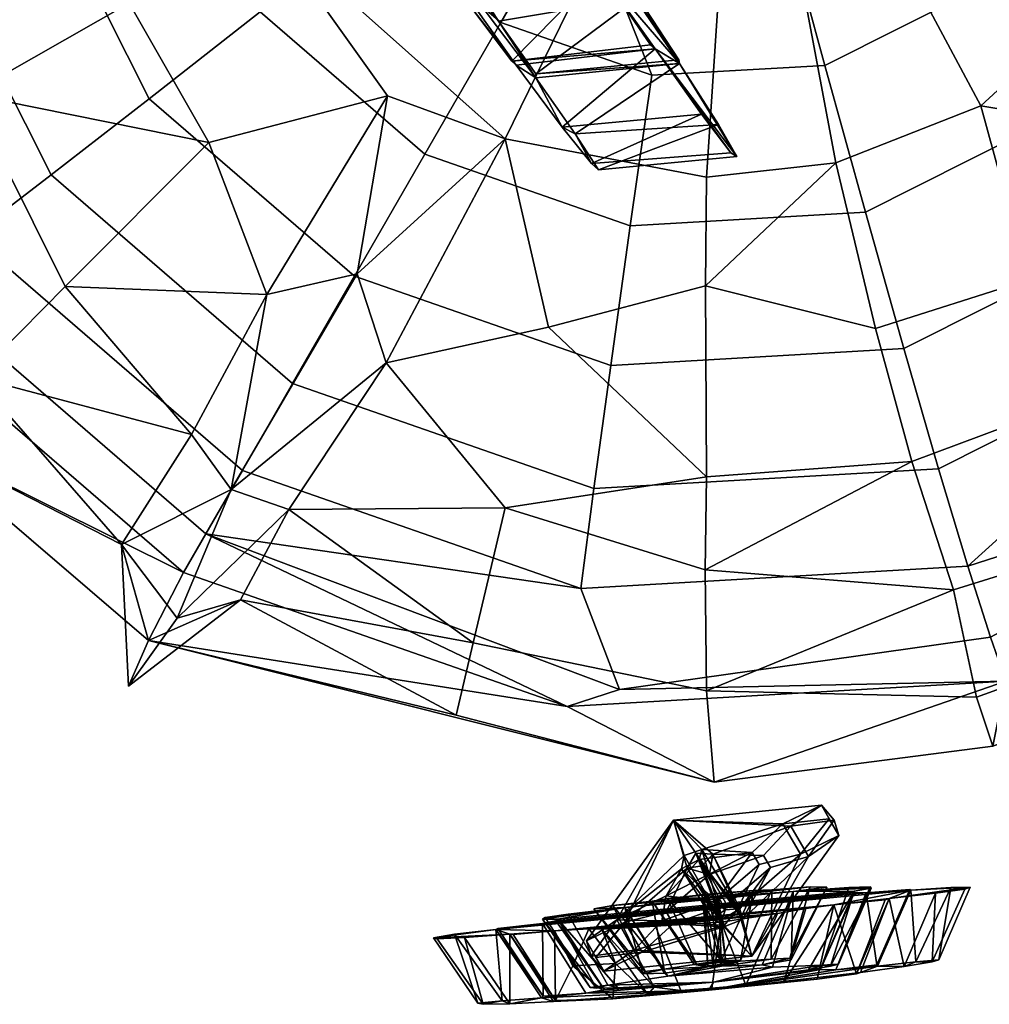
# Model space of a CAD drawing. Header units: millimetres. Extents: x -392 to 392, y -399 to 399.
# Tile 3 of 229: x -280 to -230, y -305 to -254. Entities that reach past the tile are written whole.
import ezdxf

# ---------------------------------------------------------------- set-up
doc = ezdxf.new("R2010")
doc.units = ezdxf.units.MM
doc.header["$MEASUREMENT"] = 0
doc.layers.add('Default', color=7, linetype='Continuous', true_color=0x000000)

msp = doc.modelspace()

# ---------------------------------------------------------------- meshes
at = {"layer": 'Default', "color": 9, "true_color": 0xbfbfbf}
mesh = msp.add_polyface(dxfattribs=at)
corners = [(-259.948, -248.878, -100.248), (-261.655, -246.339, -105.809), (-260.133, -248.697, -103.754), (-259.013, -250.26, -99.447), (-258.389, -251.203, -95.235), (-256.766, -253.614, -91.62), (-262.52, -245.203, -81.729), (-266.091, -239.862, -96.164), (-264.663, -241.938, -100.382), (-263.6, -243.498, -105.423), (-264.69, -241.902, -102.743), (-265.626, -240.499, -99.627), (-267.828, -237.328, -92.059), (-252.636, -248.477, -102.7), (-259.948, -248.878, -100.248), (-260.133, -248.697, -103.754), (-253.496, -247.408, -106.251), (-255.143, -245.121, -108.743), (-261.655, -246.339, -105.809), (-257.217, -242.115, -109.65), (-263.6, -243.498, -105.423), (-259.261, -239.058, -108.855), (-257.217, -242.115, -109.65), (-260.823, -236.623, -106.45), (-261.556, -235.349, -102.947), (-264.69, -241.902, -102.743), (-264.663, -241.938, -100.382), (-265.626, -240.499, -99.627), (-262.458, -234.022, -102.258), (-261.556, -235.349, -102.947), (-264.663, -241.938, -100.382), (-266.304, -233.723, -93.168), (-264.305, -230.825, -94.599), (-262.583, -233.566, -98.218), (-262.458, -234.022, -102.258), (-264.161, -237.201, -98.873), (-265.626, -240.499, -99.627), (-266.091, -239.862, -96.164), (-267.828, -237.328, -92.059), (-269.857, -233.827, -90.333), (-266.407, -227.684, -93.809), (-262.1, -244.475, -57.778), (-258.427, -248.309, -44.432), (-263.856, -240.139, -43.177), (-258.991, -247.081, -41.082), (-261.098, -243.386, -36.148), (-258.109, -247.975, -37.705), (-257.171, -249.126, -35.218), (-258.11, -247.413, -32.76), (-260.471, -243.002, -27.272), (-261.844, -241.502, -29.122), (-259.655, -244.764, -29.726), (-263.857, -239.569, -38.373), (-261.567, -242.551, -34.933), (-264.359, -238.323, -33.327), (-264.921, -237.871, -36.642), (-260.74, -243.687, -34.298), (-261.983, -241.6, -33.01), (-259.727, -244.8, -32.893), (-268.322, -235.223, -68.818), (-262.1, -244.475, -57.778), (-267.394, -236.297, -61.651), (-262.52, -245.203, -81.729), (-267.114, -235.945, -48.217), (-266.699, -237.159, -57.77), (-267.703, -235.42, -55.295), (-268.009, -234.758, -51.258), (-267.828, -237.328, -92.059), (-270.433, -233.005, -88.497), (-270.517, -232.091, -74.946), (-273.087, -228.633, -85.53), (-272.313, -229.328, -76.481), (-270.37, -232.09, -72.264), (-273.659, -227.395, -81.135), (-269.857, -233.827, -90.333), (-264.619, -228.11, -54.559), (-267.703, -235.42, -55.295), (-268.009, -234.758, -51.258), (-263.865, -229.457, -58.777), (-266.699, -237.159, -57.77), (-264.446, -228.115, -50.095), (-267.114, -235.945, -48.217), (-263.251, -229.649, -46.074), (-263.856, -240.139, -43.177), (-260.404, -233.602, -41.822), (-263.857, -239.569, -38.373), (-260.404, -233.602, -41.822), (-263.856, -240.139, -43.177), (-261.154, -232.588, -39.815), (-263.857, -239.569, -38.373), (-264.921, -237.871, -36.642), (-264.359, -238.323, -33.327), (-261.911, -231.548, -35.371), (-260.404, -233.602, -41.822), (-260.758, -232.514, -31.371), (-258.876, -235.197, -29.694), (-261.983, -241.6, -33.01), (-258.876, -235.197, -29.694), (-261.983, -241.6, -33.01), (-261.844, -241.502, -29.122), (-257.887, -236.433, -26.072), (-260.471, -243.002, -27.272), (-273.087, -228.633, -85.53), (-269.757, -222.458, -87.307), (-266.782, -227.034, -91.85), (-273.659, -227.395, -81.135), (-270.544, -220.964, -82.68), (-270.433, -233.005, -88.497), (-270.517, -232.091, -74.946), (-267.285, -225.192, -72.555), (-272.313, -229.328, -76.481), (-267.285, -225.192, -72.555), (-270.517, -232.091, -74.946), (-270.37, -232.09, -72.264), (-270.37, -232.09, -72.264), (-264.863, -228.484, -67.581), (-267.011, -225.46, -70.087), (-268.322, -235.223, -68.818), (-264.006, -229.508, -63.332), (-267.394, -236.297, -61.651), (-266.699, -237.159, -57.77), (-263.865, -229.457, -58.777), (-252.034, -259.827, -86.661), (-250.533, -261.7, -83.503), (-251.366, -260.171, -76.144), (-255.326, -254.355, -69.029), (-262.52, -245.203, -81.729), (-253.396, -257.289, -74.44), (-254.413, -256.631, -87.922), (-250.157, -262.018, -79.948), (-253.389, -257.085, -71.801), (-256.766, -253.614, -91.62), (-254.641, -256.423, -89.84), (-262.1, -244.475, -57.778), (-256.323, -252.778, -65.109), (-256.235, -252.604, -60.339), (-256.184, -252.033, -47.92), (-255.792, -252.953, -54.972), (-255.359, -253.379, -50.915), (-256.997, -251.441, -57.506), (-254.413, -256.631, -87.922), (-254.641, -256.423, -89.84), (-247.236, -255.787, -91.232), (-250.086, -251.784, -94.772), (-247.482, -255.574, -93.205), (-254.641, -256.423, -89.84), (-256.766, -253.614, -91.62), (-258.389, -251.203, -95.235), (-259.013, -250.26, -99.447), (-251.545, -249.861, -98.775), (-251.731, -249.801, -101.953), (-251.731, -249.801, -101.953), (-259.013, -250.26, -99.447), (-252.636, -248.477, -102.7), (-260.74, -243.687, -34.298), (-261.567, -242.551, -34.933), (-256.395, -239.123, -34.885), (-256.108, -239.622, -36.28), (-261.098, -243.386, -36.148), (-255.431, -240.544, -34.852), (-260.74, -243.687, -34.298), (-260.471, -243.002, -27.272), (-259.655, -244.764, -29.726), (-253.66, -242.652, -25.877), (-252.738, -244.233, -29.497), (-259.727, -244.8, -32.893), (-258.11, -247.413, -32.76), (-252.738, -244.233, -29.497), (-259.727, -244.8, -32.893), (-257.171, -249.126, -35.218), (-249.981, -248.601, -35.205), (-250.828, -247.2, -31.504), (-258.109, -247.975, -37.705), (-250.617, -247.875, -38.808), (-258.991, -247.081, -41.082), (-251.715, -246.386, -41.422), (-258.109, -247.975, -37.705), (-258.427, -248.309, -44.432), (-256.184, -252.033, -47.92), (-248.945, -250.707, -45.685), (-251.715, -246.386, -41.422), (-255.359, -253.379, -50.915), (-247.891, -252.483, -49.646), (-255.792, -252.953, -54.972), (-247.874, -252.759, -54.103), (-248.777, -251.666, -58.365), (-256.997, -251.441, -57.506), (-256.997, -251.441, -57.506), (-256.235, -252.604, -60.339), (-248.777, -251.666, -58.365), (-256.235, -252.604, -60.339), (-248.796, -251.896, -62.919), (-248.777, -251.666, -58.365), (-256.323, -252.778, -65.109), (-248.113, -253.135, -67.1), (-253.389, -257.085, -71.801), (-246.026, -256.349, -69.517), (-255.326, -254.355, -69.029), (-245.987, -256.545, -71.994), (-253.389, -257.085, -71.801), (-253.396, -257.289, -74.44), (-246.026, -256.349, -69.517), (-250.157, -262.018, -79.948), (-243.028, -261.333, -79.608), (-243.978, -259.682, -75.128), (-251.366, -260.171, -76.144), (-245.987, -256.545, -71.994), (-253.396, -257.289, -74.44), (-250.533, -261.7, -83.503), (-243.343, -261.142, -84.462), (-252.034, -259.827, -86.661), (-244.855, -259.149, -88.638), (-254.413, -256.631, -87.922), (-247.236, -255.787, -91.232), (-266.782, -227.034, -91.85), (-269.757, -222.458, -87.307), (-270.544, -220.964, -82.68), (-269.863, -221.674, -77.453), (-267.285, -225.192, -72.555), (-267.011, -225.46, -70.087), (-264.863, -228.484, -67.581), (-264.305, -230.825, -94.599), (-261.556, -235.349, -102.947), (-262.458, -234.022, -102.258), (-262.583, -233.566, -98.218), (-260.823, -236.623, -106.45), (-252.636, -248.477, -102.7), (-250.086, -251.784, -94.772), (-245.987, -256.545, -71.994), (-266.407, -227.684, -93.809), (-248.796, -251.896, -62.919), (-264.006, -229.508, -63.332), (-263.865, -229.457, -58.777), (-248.777, -251.666, -58.365), (-260.404, -233.602, -41.822), (-264.446, -228.115, -50.095), (-263.251, -229.649, -46.074), (-264.619, -228.11, -54.559), (-256.395, -239.123, -34.885), (-260.758, -232.514, -31.371), (-256.108, -239.622, -36.28), (-258.876, -235.197, -29.694), (-257.887, -236.433, -26.072), (-253.66, -242.652, -25.877), (-255.431, -240.544, -34.852), (-251.715, -246.386, -41.422), (-253.496, -247.408, -106.251), (-259.261, -239.058, -108.855), (-255.143, -245.121, -108.743), (-251.545, -249.861, -98.775), (-251.731, -249.801, -101.953), (-248.113, -253.135, -67.1), (-243.343, -261.142, -84.462), (-244.855, -259.149, -88.638), (-247.236, -255.787, -91.232), (-243.028, -261.333, -79.608), (-243.978, -259.682, -75.128), (-247.874, -252.759, -54.103), (-246.026, -256.349, -69.517), (-247.482, -255.574, -93.205), (-247.891, -252.483, -49.646), (-255.714, -239.512, -23.953), (-250.617, -247.875, -38.808), (-250.828, -247.2, -31.504), (-252.738, -244.233, -29.497), (-248.945, -250.707, -45.685), (-257.217, -242.115, -109.65), (-266.782, -227.034, -91.85), (-269.857, -233.827, -90.333), (-270.433, -233.005, -88.497), (-266.407, -227.684, -93.809), (-251.715, -246.386, -41.422), (-267.011, -225.46, -70.087), (-255.714, -239.512, -23.953), (-269.863, -221.674, -77.453), (-259.948, -248.878, -100.248), (-261.655, -246.339, -105.809), (-256.184, -252.033, -47.92), (-247.482, -255.574, -93.205), (-261.154, -232.588, -39.815), (-261.911, -231.548, -35.371), (-255.714, -239.512, -23.953), (-249.981, -248.601, -35.205), (-267.114, -235.945, -48.217), (-267.394, -236.297, -61.651), (-263.865, -229.457, -58.777), (-255.431, -240.544, -34.852), (-258.427, -248.309, -44.432)]
mesh.append_faces([[corners[k] for k in face] for face in [(0, 1, 2, 2), (0, 3, 4, 4), (4, 5, 6, 6), (0, 4, 7, 7), (8, 1, 0, 0), (9, 1, 8, 8), (10, 9, 8, 8), (7, 11, 8, 8), (7, 4, 6, 12), (7, 8, 0, 0), (13, 14, 15, 15), (15, 16, 13, 13), (17, 15, 18, 18), (19, 17, 18, 18), (16, 15, 17, 17), (20, 21, 22, 22), (21, 20, 23, 23), (24, 23, 25, 25), (24, 25, 26, 26), (20, 25, 23, 23), (27, 28, 29, 29), (29, 30, 27, 27), (31, 32, 33, 33), (34, 35, 33, 33), (36, 35, 34, 34), (36, 37, 35, 35), (31, 35, 37, 37), (38, 31, 37, 37), (39, 40, 32, 32), (39, 32, 31, 31), (43, 283, 41, 42), (44, 45, 43, 43), (44, 46, 45, 45), (43, 42, 44, 44), (46, 47, 48, 48), (49, 50, 51, 51), (52, 43, 45, 45), (53, 52, 45, 45), (54, 55, 52, 52), (56, 57, 53, 53), (58, 57, 56, 56), (59, 60, 61, 61), (62, 60, 59, 59), (63, 64, 60, 60), (61, 60, 64, 64), (65, 64, 63, 63), (63, 66, 65, 65), (67, 62, 68, 68), (68, 62, 69, 69), (70, 68, 71, 71), (72, 69, 59, 59), (69, 62, 59, 59), (70, 71, 73, 73), (68, 69, 71, 71), (74, 67, 68, 68), (75, 76, 77, 77), (76, 78, 79, 79), (76, 75, 78, 78), (75, 77, 80, 80), (80, 77, 81, 82), (84, 82, 81, 83), (85, 86, 87, 87), (88, 89, 90, 90), (91, 92, 90, 90), (89, 88, 93, 93), (88, 90, 92, 92), (94, 92, 91, 91), (91, 95, 94, 94), (91, 96, 95, 95), (97, 98, 99, 99), (100, 97, 99, 99), (100, 99, 101, 101), (102, 103, 104, 104), (103, 102, 105, 106), (107, 102, 104, 104), (108, 109, 110, 110), (111, 112, 113, 113), (114, 115, 116, 116), (115, 114, 117, 117), (118, 115, 117, 117), (119, 120, 121, 121), (122, 123, 124, 124), (125, 126, 127, 127), (128, 122, 127, 127), (129, 124, 123, 123), (127, 130, 125, 125), (124, 127, 122, 122), (131, 132, 128, 128), (133, 134, 135, 135), (125, 134, 126, 126), (126, 134, 133, 133), (136, 137, 138, 138), (133, 135, 139, 139), (133, 139, 136, 136), (139, 137, 136, 136), (140, 141, 142, 142), (143, 144, 145, 145), (143, 145, 146, 146), (146, 147, 143, 143), (148, 149, 147, 147), (150, 149, 148, 148), (143, 147, 149, 149), (151, 152, 153, 153), (154, 155, 156, 156), (155, 157, 156, 156), (158, 159, 157, 157), (157, 155, 158, 158), (159, 158, 160, 160), (161, 162, 163, 163), (162, 164, 163, 163), (162, 165, 164, 164), (166, 167, 168, 168), (169, 170, 171, 171), (171, 166, 169, 169), (169, 172, 173, 173), (174, 175, 176, 176), (174, 177, 175, 175), (180, 287, 178, 179), (182, 179, 178, 181), (183, 184, 181, 181), (185, 184, 183, 183), (186, 185, 183, 183), (182, 181, 184, 184), (187, 188, 189, 189), (190, 193, 191, 192), (193, 194, 191, 191), (194, 195, 196, 196), (197, 195, 194, 194), (193, 197, 194, 194), (198, 199, 200, 200), (198, 201, 199, 199), (202, 203, 204, 204), (205, 204, 206, 206), (205, 206, 207, 207), (209, 203, 202, 208), (208, 210, 211, 211), (212, 213, 210, 210), (214, 215, 216, 216), (216, 217, 218, 218), (218, 219, 220, 220), (218, 214, 216, 216), (221, 214, 218, 218), (222, 223, 224, 224), (225, 222, 226, 226), (222, 224, 226, 226), (221, 227, 224, 224), (228, 218, 220, 220), (229, 214, 221, 221), (221, 218, 228, 227), (230, 220, 231, 231), (230, 231, 232, 233), (234, 235, 236, 236), (234, 237, 235, 235), (232, 237, 234, 234), (238, 234, 239, 239), (240, 234, 238, 238), (238, 239, 241, 241), (244, 241, 242, 243), (233, 232, 234, 245), (246, 247, 225, 225), (247, 246, 248, 248), (249, 250, 226, 226), (246, 225, 226, 226), (224, 249, 226, 226), (230, 251, 220, 220), (224, 227, 249, 249), (252, 253, 254, 254), (228, 254, 227, 227), (255, 254, 228, 228), (252, 254, 255, 255), (256, 255, 228, 228), (245, 257, 233, 233), (258, 228, 251, 251), (228, 220, 251, 251), (259, 227, 254, 254), (257, 245, 260, 260), (244, 245, 240, 240), (261, 243, 242, 242), (238, 241, 244, 244), (245, 244, 263, 262), (234, 240, 245, 245), (264, 244, 243, 243), (263, 244, 264, 264), (260, 245, 265, 265), (248, 266, 247, 247), (31, 33, 35, 35), (48, 58, 56, 56), (267, 268, 269, 269), (268, 267, 270, 270), (271, 173, 172, 172), (54, 52, 53, 57), (111, 113, 272, 272), (126, 131, 128, 128), (161, 163, 273, 273), (110, 109, 274, 274), (126, 128, 127, 127), (173, 170, 169, 169), (57, 58, 51, 50), (152, 275, 153, 153), (166, 171, 167, 167), (20, 22, 276, 276), (42, 41, 277, 277), (141, 278, 142, 142), (39, 31, 38, 38), (274, 105, 110, 110), (48, 56, 45, 46), (202, 204, 205, 205), (279, 280, 239, 239), (100, 101, 281, 281), (208, 211, 209, 209), (211, 210, 213, 213), (234, 279, 239, 239), (263, 282, 262, 262), (106, 105, 274, 274), (118, 117, 284, 284), (118, 284, 285, 285), (154, 156, 286, 286)]], dxfattribs={"color": 9})
mesh = msp.add_polyface(dxfattribs=at)
corners = [(-217.551, -242.63, 65.481), (-222.429, -251.345, 65.794), (-217.831, -229.054, 65.045), (-209.906, -233.74, 67.75), (-199.283, -232.502, 74.813), (-201.656, -242.741, 73.757), (-209.443, -241.939, 68.638), (-204.873, -252.051, 73.625), (-198.316, -254.557, 80.309), (-204, -263.963, 80.5), (-212.646, -258.971, 71.362), (-194.16, -243.653, 81.129), (-192.477, -231.617, 82.306), (-187.978, -244.394, 91.527), (-192.149, -258.461, 92.008), (-187.797, -231.365, 89.825), (-222.779, -260.024, 68.187), (-230.441, -258.732, 66.154), (-222.429, -251.345, 65.794), (-217.551, -242.63, 65.481), (-214.22, -248.337, 67.681), (-217.831, -229.054, 65.045), (-184.766, -230.647, 98.525), (-214.543, -239.688, 69.524), (-222.415, -238.602, 67.252), (-225.127, -246.391, 67.537), (-218.229, -250.276, 69.911), (-215.245, -227.57, 69.168), (-222.931, -229.688, 66.991), (-248.523, -264.909, 70.887), (-236.402, -264.214, 70.653), (-238.494, -256.643, 68.083), (-247.41, -257.154, 68.255), (-225.557, -258.763, 70.297), (-230.516, -252.633, 67.821), (-218.229, -250.276, 69.911), (-225.127, -246.391, 67.537), (-207.152, -240.653, 73.294), (-211.75, -253.861, 73.776), (-208.028, -225.539, 72.85), (-211.75, -253.861, 73.776), (-220.889, -264.446, 74.258), (-205.966, -256.988, 79.01), (-200.559, -241.456, 78.444), (-201.588, -223.681, 77.922), (-201.173, -259.499, 85.336), (-191.669, -242.205, 89.86), (-196.257, -222.092, 84.113), (-232.088, -242.405, 66.692), (-230.693, -231.787, 66.345), (-196.416, -261.334, 94.33), (-240.587, -248.923, 67.039), (-251.209, -247.522, 67.183), (-232.088, -242.405, 66.692), (-188.331, -242.583, 98.95), (-195.215, -262.358, 99.672), (-186.842, -251.111, 99.178), (-184.766, -230.647, 98.525), (-188.331, -242.583, 98.95), (-195.215, -262.358, 99.672), (-242.826, -235.603, 65.679), (-230.441, -258.732, 66.154), (-237.917, -261.668, 66.379), (-242.826, -235.603, 65.679), (-242.826, -235.603, 65.679), (-244.602, -262.411, 66.519), (-195.976, -269.182, 99.892), (-186.842, -251.111, 99.178), (-216.713, -269.437, 79.577), (-201.173, -259.499, 85.336), (-205.966, -256.988, 79.01)]
mesh.append_faces([[corners[k] for k in face] for face in [(0, 1, 2, 2), (3, 4, 5, 6), (7, 8, 9, 10), (8, 7, 5, 11), (11, 5, 4, 12), (8, 11, 13, 14), (15, 13, 11, 12), (16, 17, 18, 18), (18, 19, 20, 20), (19, 21, 3, 3), (13, 15, 22, 22), (23, 24, 25, 26), (27, 28, 24, 23), (29, 30, 31, 32), (33, 34, 31, 30), (35, 36, 34, 33), (37, 23, 26, 38), (37, 39, 27, 23), (40, 35, 33, 41), (42, 43, 37, 38), (44, 39, 37, 43), (43, 42, 45, 45), (43, 46, 47, 47), (48, 25, 24, 24), (24, 28, 49, 48), (45, 50, 46, 46), (51, 52, 32, 31), (51, 31, 34, 53), (34, 36, 53, 53), (46, 50, 54, 54), (54, 50, 55, 55), (56, 57, 58, 58), (56, 58, 59, 59), (60, 61, 62, 62), (60, 1, 61, 61), (7, 20, 6, 5), (18, 20, 10, 16), (19, 3, 6, 6), (49, 63, 48, 48), (53, 64, 51, 51), (60, 62, 65, 65), (19, 6, 20, 20), (20, 7, 10, 10), (1, 60, 2, 2), (66, 14, 67, 67), (13, 67, 14, 14), (13, 22, 67, 67), (43, 45, 46, 46), (68, 69, 70, 70)]], dxfattribs={"color": 9})
mesh = msp.add_polyface(dxfattribs=at)
corners = [(-276.015, -235.006, 67.828), (-269.002, -224.72, 65.802), (-271.506, -244.532, 66.608), (-280.422, -246.751, 71.666), (-285.13, -237.805, 73.413), (-276.015, -235.006, 67.828), (-271.506, -244.532, 66.608), (-274.363, -253.429, 70.067), (-287.128, -248.503, 77.076), (-282.621, -258.117, 76.967), (-270.258, -260.609, 70.75), (-277.663, -268.04, 79.447), (-294.981, -251.457, 87.626), (-293.64, -238.168, 81.826), (-289.438, -262.652, 87.62), (-282.293, -272.716, 88.649), (-299.513, -238.488, 91.46), (-294.491, -264.865, 101.194), (-299.873, -252.179, 101.198), (-267.278, -249.458, 66.523), (-271.161, -275.668, 81.434), (-267.263, -268.447, 73.589), (-285.62, -275.807, 101.666), (-302.504, -238.16, 100.819), (-274.77, -281.334, 92.305), (-273.373, -286.283, 101.774), (-271.161, -275.668, 81.434), (-269.106, -278.498, 78.242), (-274.77, -281.334, 92.305), (-274.403, -288.647, 101.855), (-268.621, -284.196, 91.347), (-273.373, -286.283, 101.774), (-271.899, -285.145, 89.379), (-280.15, -244.841, 74.701), (-273.068, -243.045, 70.653), (-273.77, -230.927, 70.297), (-281.026, -229.726, 74.258), (-273.342, -258.367, 74.993), (-267.61, -253.889, 70.887), (-287.436, -228.606, 79.577), (-286.406, -246.38, 80.099), (-278.399, -262.288, 80.442), (-292.672, -227.622, 85.973), (-291.515, -247.585, 86.559), (-282.523, -265.451, 86.944), (-268.531, -277.525, 87.066), (-265.941, -273.039, 80.55), (-295.273, -248.41, 93.686), (-296.523, -226.821, 93.052), (-285.548, -267.731, 94.102), (-270.416, -280.79, 94.234), (-290.412, -262.418, 95.786), (-271.573, -282.793, 101.632), (-287.434, -269.105, 101.494), (-298.939, -226.223, 100.393), (-297.628, -248.853, 101.058), (-294.491, -264.865, 101.194), (-285.62, -275.807, 101.666), (-287.434, -269.105, 101.494), (-271.573, -282.793, 101.632), (-273.373, -286.283, 101.774), (-299.873, -252.179, 101.198), (-297.628, -248.853, 101.058), (-302.504, -238.16, 100.819), (-273.373, -286.283, 101.774)]
mesh.append_faces([[corners[k] for k in face] for face in [(0, 1, 2, 2), (3, 4, 5, 6), (7, 3, 6, 6), (3, 8, 4, 4), (3, 7, 9, 8), (10, 11, 9, 9), (8, 12, 13, 13), (9, 14, 12, 8), (11, 15, 14, 9), (16, 13, 12, 12), (17, 18, 12, 14), (19, 7, 6, 6), (15, 11, 20, 20), (21, 20, 11, 11), (15, 22, 17, 14), (16, 12, 18, 23), (24, 25, 22, 22), (26, 27, 28, 28), (29, 30, 31, 31), (30, 29, 32, 32), (29, 28, 32, 32), (33, 34, 35, 36), (37, 38, 34, 33), (39, 40, 33, 36), (40, 41, 37, 33), (42, 43, 40, 39), (44, 41, 40, 43), (45, 46, 41, 44), (47, 43, 42, 48), (49, 50, 45, 44), (49, 44, 43, 47), (47, 51, 49, 49), (52, 50, 49, 53), (47, 48, 54, 55), (49, 51, 53, 53), (47, 55, 51, 51), (53, 51, 55, 55), (56, 57, 58, 58), (59, 57, 60, 60), (58, 57, 59, 59), (61, 56, 62, 62), (62, 56, 58, 58), (62, 63, 61, 61), (27, 32, 28, 28), (64, 28, 29, 29), (10, 9, 7, 7), (15, 20, 24, 24), (4, 8, 13, 13), (24, 22, 15, 15)]], dxfattribs={"color": 9})
mesh = msp.add_polyface(dxfattribs=at)
corners = [(-242.826, -235.603, 65.679), (-254.971, -260.428, 66.641), (-267.278, -249.458, 66.523), (-267.278, -249.458, 66.523), (-261.038, -258.211, 66.774), (-270.258, -260.609, 70.75), (-274.363, -253.429, 70.067), (-277.663, -268.04, 79.447), (-267.263, -268.447, 73.589), (-262.614, -267.391, 67.039), (-261.122, -271.982, 73.573), (-269.106, -278.498, 78.242), (-266.133, -279.532, 82.597), (-271.899, -285.145, 89.379), (-267.263, -268.447, 73.589), (-244.599, -277.847, 75.099), (-252.75, -270.134, 70.428), (-244.643, -268.01, 68.813), (-254.972, -279.447, 77.966), (-261.122, -271.982, 73.573), (-244.661, -282.648, 79.967), (-244.594, -288.891, 88.814), (-256.63, -286.414, 87.383), (-254.971, -260.428, 66.641), (-244.602, -262.411, 66.519), (-266.133, -279.532, 82.597), (-244.191, -293.603, 101.272), (-257.511, -290.139, 95.97), (-273.373, -286.283, 101.774), (-268.621, -284.196, 91.347), (-242.826, -235.603, 65.679), (-257.734, -239.023, 67.039), (-255.181, -244.095, 67.148), (-267.61, -253.889, 70.887), (-261.45, -249.048, 68.255), (-265.465, -241.071, 68.083), (-273.068, -243.045, 70.653), (-259.117, -261.219, 70.96), (-255.203, -254.439, 68.309), (-248.523, -264.909, 70.887), (-247.41, -257.154, 68.255), (-273.342, -258.367, 74.993), (-262.748, -267.509, 75.085), (-249.534, -272.112, 74.993), (-278.399, -262.288, 80.442), (-265.941, -273.039, 80.55), (-250.401, -278.453, 80.442), (-251.079, -283.605, 86.944), (-268.531, -277.525, 87.066), (-270.416, -280.79, 94.234), (-255.181, -244.095, 67.148), (-257.734, -239.023, 67.039), (-251.209, -247.522, 67.183), (-271.573, -282.793, 101.632), (-251.788, -289.686, 101.494), (-271.573, -282.793, 101.632), (-273.373, -286.283, 101.774), (-251.788, -289.686, 101.494), (-244.191, -293.603, 101.272), (-271.161, -275.668, 81.434), (-244.602, -262.411, 66.519), (-254.971, -260.428, 66.641), (-261.038, -258.211, 66.774), (-251.209, -247.522, 67.183), (-271.506, -244.532, 66.608), (-269.002, -224.72, 65.802), (-240.587, -248.923, 67.039), (-242.826, -235.603, 65.679), (-262.614, -267.391, 67.039), (-261.038, -258.211, 66.774), (-268.621, -284.196, 91.347), (-249.074, -288.813, 95.77)]
mesh.append_faces([[corners[k] for k in face] for face in [(0, 1, 2, 2), (3, 4, 5, 6), (7, 5, 8, 8), (4, 8, 5, 5), (9, 10, 11, 11), (11, 12, 13, 13), (14, 9, 11, 11), (10, 12, 11, 11), (15, 16, 17, 17), (18, 19, 16, 15), (20, 21, 22, 18), (16, 19, 23, 23), (24, 17, 16, 23), (25, 18, 22, 22), (21, 26, 27, 22), (28, 29, 27, 27), (27, 26, 28, 28), (30, 31, 32, 32), (33, 34, 35, 36), (37, 38, 34, 33), (39, 40, 38, 37), (41, 42, 37, 33), (42, 43, 39, 37), (44, 45, 42, 41), (46, 43, 42, 45), (47, 46, 45, 48), (47, 48, 49, 49), (50, 51, 35, 34), (38, 52, 50, 34), (49, 53, 54, 54), (55, 56, 57, 57), (56, 58, 57, 57), (14, 11, 59, 59), (0, 60, 1, 1), (9, 61, 10, 10), (14, 62, 9, 9), (32, 63, 30, 30), (64, 65, 0, 2), (27, 29, 22, 22), (40, 52, 38, 38), (25, 22, 29, 29), (66, 67, 52, 52), (68, 69, 1, 1), (1, 69, 2, 2), (12, 70, 13, 13), (20, 18, 15, 15), (19, 18, 25, 25), (47, 49, 71, 71), (49, 54, 71, 71)]], dxfattribs={"color": 9})
mesh = msp.add_polyface(dxfattribs=at)
corners = [(-235.872, -270.2, 70.233), (-233.999, -277.061, 75.368), (-244.599, -277.847, 75.099), (-244.643, -268.01, 68.813), (-227.979, -267.691, 70.193), (-224.241, -273.424, 75.086), (-231.849, -283.677, 82.56), (-244.661, -282.648, 79.967), (-220.479, -280.147, 83.26), (-217.956, -265.179, 72.011), (-211.241, -272.478, 81.3), (-212.646, -258.971, 71.362), (-204, -263.963, 80.5), (-244.594, -288.891, 88.814), (-230.675, -289.204, 92.492), (-217.99, -284.634, 92.244), (-207.314, -276.926, 91.062), (-198.906, -267.818, 90.468), (-198.316, -254.557, 80.309), (-192.149, -258.461, 92.008), (-244.602, -262.411, 66.519), (-237.917, -261.668, 66.379), (-230.441, -258.732, 66.154), (-195.976, -269.182, 99.892), (-204.946, -278.942, 100.346), (-216.474, -286.768, 100.786), (-229.833, -291.746, 101.172), (-249.534, -272.112, 74.993), (-234.416, -271.245, 74.701), (-236.402, -264.214, 70.653), (-248.523, -264.909, 70.887), (-220.889, -264.446, 74.258), (-225.557, -258.763, 70.297), (-232.622, -277.433, 80.099), (-250.401, -278.453, 80.442), (-216.713, -269.437, 79.577), (-205.966, -256.988, 79.01), (-211.75, -253.861, 73.776), (-251.079, -283.605, 86.944), (-231.11, -282.46, 86.559), (-229.946, -286.127, 93.686), (-211.205, -276.055, 91.227), (-201.173, -259.499, 85.336), (-249.074, -288.813, 95.77), (-229.152, -288.387, 101.058), (-208.898, -278.208, 100.393), (-195.215, -262.358, 99.672), (-196.416, -261.334, 94.33), (-251.788, -289.686, 101.494), (-208.898, -278.208, 100.393), (-195.976, -269.182, 99.892), (-195.215, -262.358, 99.672), (-186.842, -251.111, 99.178), (-216.474, -286.768, 100.786), (-204.946, -278.942, 100.346), (-229.152, -288.387, 101.058), (-229.833, -291.746, 101.172), (-244.191, -293.603, 101.272), (-251.788, -289.686, 101.494), (-222.779, -260.024, 68.187), (-244.191, -293.603, 101.272)]
mesh.append_faces([[corners[k] for k in face] for face in [(0, 1, 2, 3), (4, 5, 1, 0), (1, 6, 7, 7), (5, 8, 6, 1), (5, 9, 10, 8), (11, 12, 10, 9), (6, 13, 7, 7), (6, 14, 13, 13), (8, 15, 14, 6), (16, 15, 8, 10), (17, 16, 10, 12), (18, 19, 17, 12), (3, 20, 21, 21), (4, 0, 21, 22), (17, 23, 24, 16), (15, 16, 24, 25), (15, 25, 26, 14), (23, 17, 19, 19), (27, 28, 29, 30), (28, 31, 32, 29), (33, 28, 27, 34), (35, 31, 28, 33), (35, 36, 37, 31), (38, 39, 33, 34), (35, 33, 39, 39), (39, 40, 41, 41), (35, 41, 42, 42), (38, 43, 40, 39), (41, 40, 44, 45), (45, 46, 47, 41), (43, 44, 40, 40), (48, 44, 43, 43), (49, 50, 51, 51), (52, 51, 50, 50), (53, 54, 49, 49), (50, 49, 54, 54), (55, 56, 53, 53), (56, 55, 57, 57), (55, 58, 57, 57), (55, 53, 49, 49), (59, 11, 9, 9), (60, 13, 14, 26), (22, 59, 4, 4), (9, 5, 4, 4), (1, 7, 2, 2), (59, 9, 4, 4), (35, 39, 41, 41), (42, 41, 47, 47), (21, 0, 3, 3)]], dxfattribs={"color": 9})
mesh = msp.add_polyface(dxfattribs=at)
corners = [(-244.275, -297.313, 88.898), (-242.741, -300.674, 88.115), (-242.877, -300.126, 89.395), (-245.146, -297.258, 88.171), (-245.589, -298.021, 88.832), (-243.702, -301.052, 88.388), (-243.79, -300.683, 89.298), (-242.877, -300.126, 89.395), (-244.826, -297.906, 89.66), (-244.964, -297.58, 78.235), (-243.637, -300.176, 78.097), (-242.974, -300.133, 78.946), (-244.306, -300.63, 78.459), (-245.878, -298.066, 78.551), (-244.831, -297.068, 79.3), (-243.682, -300.985, 79.585), (-245.743, -297.37, 79.623), (-244.831, -297.068, 79.3), (-242.974, -300.133, 78.946), (-243.79, -300.683, 89.298), (-242.877, -300.126, 89.395), (-243.54, -299.918, 90.824), (-246.32, -300.898, 90.929), (-247.911, -302.367, 88.926), (-243.702, -301.052, 88.388), (-242.26, -302.567, 83.734), (-242.741, -300.674, 88.115), (-246.678, -300.275, 90.951), (-245.589, -298.021, 88.832), (-248.808, -300.808, 88.981), (-244.438, -298.358, 90.879), (-246.3, -295.55, 83.982), (-245.146, -297.258, 88.171), (-248.322, -302.255, 79.036), (-246.902, -300.739, 76.942), (-243.682, -300.985, 79.585), (-244.306, -300.63, 78.459), (-244.122, -299.759, 76.837), (-243.637, -300.176, 78.097), (-242.26, -302.567, 83.734), (-249.22, -300.695, 79.091), (-245.878, -298.066, 78.551), (-246.674, -299.452, 76.891), (-244.964, -297.58, 78.235), (-245.743, -297.37, 79.623), (-246.3, -295.55, 83.982), (-242.974, -300.133, 78.946), (-243.637, -300.176, 78.097), (-244.122, -299.759, 76.837), (-239.752, -297.309, 78.735), (-241.882, -297.842, 76.766), (-242.26, -302.567, 83.734), (-243.682, -300.985, 79.585), (-242.26, -302.567, 83.734), (-249.891, -303.335, 84.043), (-248.322, -302.255, 79.036), (-242.26, -302.567, 83.734), (-239.752, -297.309, 78.735), (-237.771, -296.341, 83.618), (-242.26, -302.567, 83.734), (-237.771, -296.341, 83.618), (-239.34, -297.422, 88.626), (-239.34, -297.422, 88.626), (-241.299, -298.001, 90.753), (-242.741, -300.674, 88.115), (-243.54, -299.918, 90.824), (-242.877, -300.126, 89.395), (-242.26, -302.567, 83.734), (-242.26, -302.567, 83.734), (-247.911, -302.367, 88.926), (-249.891, -303.335, 84.043), (-242.24, -297.219, 76.788), (-241.882, -297.842, 76.766), (-244.122, -299.759, 76.837), (-246.902, -300.739, 76.942), (-248.322, -302.255, 79.036), (-249.22, -300.695, 79.091), (-250.543, -302.569, 81.138), (-250.543, -302.569, 81.138), (-249.891, -303.335, 84.043), (-250.789, -301.776, 84.098), (-250.299, -302.635, 87.009), (-250.299, -302.635, 87.009), (-247.911, -302.367, 88.926), (-248.808, -300.808, 88.981), (-246.678, -300.275, 90.951), (-250.543, -302.569, 81.138), (-250.789, -301.776, 84.098), (-249.22, -300.695, 79.091), (-242.24, -297.219, 76.788), (-244.831, -297.068, 79.3), (-240.649, -295.75, 78.79), (-244.964, -297.58, 78.235), (-246.674, -299.452, 76.891), (-246.3, -295.55, 83.982), (-245.743, -297.37, 79.623), (-238.261, -295.482, 80.708), (-240.649, -295.75, 78.79), (-238.669, -294.782, 83.673), (-238.017, -295.549, 86.578), (-238.669, -294.782, 83.673), (-240.238, -295.863, 88.681), (-246.3, -295.55, 83.982), (-244.275, -297.313, 88.898), (-240.238, -295.863, 88.681), (-244.438, -298.358, 90.879), (-241.658, -297.378, 90.775), (-244.826, -297.906, 89.66), (-245.146, -297.258, 88.171), (-250.299, -302.635, 87.009), (-248.808, -300.808, 88.981), (-250.789, -301.776, 84.098), (-240.649, -295.75, 78.79), (-239.752, -297.309, 78.735), (-241.882, -297.842, 76.766), (-241.658, -297.378, 90.775), (-241.299, -298.001, 90.753), (-239.34, -297.422, 88.626), (-240.238, -295.863, 88.681), (-238.017, -295.549, 86.578), (-246.32, -300.898, 90.929), (-243.54, -299.918, 90.824), (-244.438, -298.358, 90.879), (-241.299, -298.001, 90.753), (-250.543, -302.569, 81.138), (-238.261, -295.482, 80.708), (-238.017, -295.549, 86.578), (-250.299, -302.635, 87.009), (-246.3, -295.55, 83.982), (-246.3, -295.55, 83.982), (-246.3, -295.55, 83.982), (-246.3, -295.55, 83.982), (-244.826, -297.906, 89.66), (-244.275, -297.313, 88.898), (-246.674, -299.452, 76.891), (-246.902, -300.739, 76.942), (-246.674, -299.452, 76.891), (-246.32, -300.898, 90.929), (-238.261, -295.482, 80.708), (-242.24, -297.219, 76.788), (-238.017, -295.549, 86.578), (-237.771, -296.341, 83.618), (-238.669, -294.782, 83.673), (-238.261, -295.482, 80.708), (-246.678, -300.275, 90.951), (-241.658, -297.378, 90.775)]
mesh.append_faces([[corners[k] for k in face] for face in [(0, 1, 2, 2), (0, 3, 1, 1), (4, 5, 3, 3), (5, 1, 3, 3), (5, 4, 6, 6), (7, 6, 8, 8), (4, 8, 6, 6), (9, 10, 11, 11), (12, 10, 13, 13), (10, 9, 13, 13), (14, 9, 11, 11), (12, 13, 15, 15), (16, 15, 13, 13), (16, 17, 15, 15), (15, 17, 18, 18), (19, 20, 21, 21), (22, 19, 21, 21), (22, 23, 24, 24), (19, 22, 24, 24), (25, 26, 24, 24), (23, 25, 24, 24), (27, 28, 29, 29), (27, 30, 28, 28), (29, 28, 31, 31), (28, 32, 31, 31), (33, 34, 35, 35), (36, 37, 38, 38), (36, 34, 37, 37), (35, 34, 36, 36), (33, 35, 39, 39), (40, 41, 42, 42), (41, 43, 42, 42), (44, 41, 40, 40), (40, 45, 44, 44), (46, 47, 48, 48), (49, 46, 50, 50), (46, 48, 50, 50), (46, 49, 51, 51), (52, 46, 51, 51), (53, 54, 55, 55), (56, 57, 58, 58), (59, 60, 61, 61), (62, 63, 64, 64), (65, 66, 63, 63), (66, 64, 63, 63), (62, 64, 67, 67), (68, 69, 70, 70), (71, 72, 73, 73), (74, 75, 76, 76), (77, 76, 75, 75), (78, 79, 80, 80), (80, 79, 81, 81), (82, 83, 84, 84), (83, 137, 85, 84), (86, 87, 88, 88), (89, 90, 91, 91), (89, 92, 90, 90), (89, 93, 92, 92), (90, 94, 91, 91), (95, 94, 90, 90), (96, 97, 98, 98), (99, 100, 101, 101), (102, 103, 104, 104), (105, 106, 103, 103), (105, 103, 107, 107), (102, 108, 103, 103), (109, 110, 111, 111), (114, 139, 112, 113), (117, 118, 115, 116), (118, 117, 119, 119), (122, 144, 120, 121), (123, 145, 122, 121), (54, 124, 55, 55), (57, 125, 58, 58), (60, 126, 61, 61), (69, 127, 70, 70), (87, 128, 88, 88), (97, 129, 98, 98), (100, 130, 101, 101), (103, 106, 104, 104), (110, 131, 111, 111), (30, 132, 28, 28), (7, 8, 133, 133), (71, 73, 134, 134), (135, 134, 73, 73), (74, 76, 136, 136), (138, 113, 112, 112), (140, 141, 142, 142), (143, 142, 141, 141)]], dxfattribs={"color": 9})
mesh = msp.add_polyface(dxfattribs=at)
corners = [(-240.613, -303.909, 32.249), (-238.886, -303.759, 34.255), (-244.476, -304.323, 40.11), (-242.564, -304.057, 27.367), (-249.428, -304.758, 33.76), (-247.618, -304.541, 29.773), (-244.314, -304.221, 26.27), (-245.911, -304.336, 26.559), (-247.291, -304.17, 27.783), (-240.924, -300.368, 26.577), (-242.564, -304.057, 27.367), (-243.844, -300.811, 24.198), (-244.314, -304.221, 26.27), (-245.911, -304.336, 26.559), (-247.222, -301.012, 24.631), (-243.844, -300.811, 24.198), (-247.291, -304.17, 27.783), (-248.972, -301.128, 26.301), (-247.618, -304.541, 29.773), (-249.986, -301.177, 28.46), (-251.495, -303.059, 33.82), (-252.43, -301.262, 33.037), (-250.654, -301.154, 30.906), (-249.986, -301.177, 28.46), (-249.281, -302.945, 30.479), (-247.618, -304.541, 29.773), (-249.428, -304.758, 33.76), (-252.373, -304.855, 35.468), (-254.559, -301.448, 33.562), (-246.585, -303.588, 62.237), (-249.689, -304.067, 59.458), (-244.236, -303.907, 53.796), (-241.72, -303.004, 63.994), (-240.235, -302.757, 65.817), (-240.3, -302.663, 67.262), (-243.828, -303.076, 66.219), (-241.182, -303.126, 61.449), (-241.26, -302.717, 67.991), (-242.865, -302.822, 68.006), (-243.578, -303.007, 66.959), (-244.246, -303.051, 67.279), (-243.846, -302.792, 71.19), (-245.118, -302.972, 70.053), (-242.838, -302.769, 69.67), (-245.23, -302.99, 68.064), (-244.523, -303.123, 66.494), (-246.762, -303.433, 64.97), (-246.775, -303.234, 68.122), (-247.773, -303.363, 67.436), (-247.885, -303.482, 65.931), (-250.811, -304.479, 47.709), (-244.236, -303.907, 53.796), (-249.863, -304.306, 51.793), (-244.476, -304.323, 40.11), (-249.689, -304.067, 59.458), (-249.159, -304.196, 53.98), (-250.259, -304.219, 55.431), (-250.597, -304.184, 57.751), (-249.428, -304.758, 33.76), (-252.482, -304.904, 36.612), (-253.101, -304.715, 44.32), (-254.73, -305.02, 37.33), (-255.125, -304.868, 43.347), (-256.112, -305.047, 39.156), (-253.011, -304.634, 45.828), (-256.384, -304.996, 41.191), (-252.373, -304.855, 35.468), (-253.053, -300.663, 55.951), (-250.259, -304.219, 55.431), (-250.597, -304.184, 57.751), (-252.257, -300.657, 53.511), (-249.159, -304.196, 53.98), (-252.912, -300.576, 58.498), (-249.689, -304.067, 59.458), (-251.733, -300.399, 60.755), (-248.798, -300.048, 63.21), (-246.762, -303.433, 64.97), (-248.798, -300.048, 63.21), (-246.585, -303.588, 62.237), (-250.405, -300.132, 66.017), (-247.885, -303.482, 65.931), (-247.773, -303.363, 67.436), (-248.798, -300.048, 63.21), (-246.762, -303.433, 64.97), (-246.775, -303.234, 68.122), (-249.425, -299.951, 68.964), (-247.39, -299.728, 69.992), (-245.23, -302.99, 68.064), (-245.118, -302.972, 70.053), (-247.39, -299.728, 69.992), (-245.23, -302.99, 68.064), (-246.607, -299.595, 71.811), (-243.846, -302.792, 71.19), (-244.515, -299.376, 73.159), (-252.373, -304.855, 35.468), (-254.731, -301.431, 34.742), (-254.559, -301.448, 33.562), (-252.482, -304.904, 36.612), (-256.112, -305.047, 39.156), (-258.487, -301.676, 38.63), (-257.071, -301.61, 36.236), (-254.731, -301.431, 34.742), (-254.73, -305.02, 37.33), (-252.482, -304.904, 36.612), (-256.384, -304.996, 41.191), (-258.671, -301.614, 41.405), (-255.461, -301.184, 45.74), (-257.584, -301.437, 43.959), (-255.125, -304.868, 43.347), (-253.101, -304.715, 44.32), (-255.461, -301.184, 45.74), (-253.101, -304.715, 44.32), (-253.011, -304.634, 45.828), (-253.011, -304.634, 45.828), (-253.052, -300.873, 48.633), (-255.354, -301.134, 47.155), (-250.811, -304.479, 47.709), (-249.863, -304.306, 51.793), (-252.364, -300.742, 50.91), (-252.257, -300.657, 53.511), (-249.863, -304.306, 51.793), (-249.159, -304.196, 53.98), (-252.257, -300.657, 53.511), (-234.394, -303.102, 36.915), (-232.959, -302.863, 38.684), (-233.792, -302.856, 42.912), (-237.922, -303.263, 47.446), (-244.476, -304.323, 40.11), (-235.767, -303.08, 43.965), (-236.652, -303.411, 36.289), (-232.619, -302.754, 40.706), (-235.809, -303.01, 45.476), (-238.886, -303.759, 34.255), (-236.859, -303.469, 35.2), (-238.719, -303.252, 51.568), (-244.236, -303.907, 53.796), (-238.625, -303.023, 59.232), (-238.201, -303.082, 55.185), (-237.781, -302.975, 57.489), (-239.339, -303.269, 53.779), (-236.652, -303.411, 36.289), (-236.859, -303.469, 35.2), (-235.168, -299.585, 34.342), (-235.386, -299.655, 33.224), (-236.859, -303.469, 35.2), (-238.03, -299.912, 32.421), (-238.886, -303.759, 34.255), (-240.613, -303.909, 32.249), (-239.473, -300.114, 30.183), (-242.564, -304.057, 27.367), (-240.924, -300.368, 26.577), (-244.523, -303.123, 66.494), (-244.785, -299.581, 66.288), (-244.719, -299.552, 67.094), (-243.828, -303.076, 66.219), (-243.98, -299.506, 66.235), (-243.578, -303.007, 66.959), (-244.051, -299.49, 67.035), (-244.719, -299.552, 67.094), (-244.246, -303.051, 67.279), (-244.523, -303.123, 66.494), (-242.166, -299.171, 71.953), (-244.515, -299.376, 73.159), (-243.846, -302.792, 71.19), (-242.838, -302.769, 69.67), (-242.865, -302.822, 68.006), (-241.226, -299.141, 69.854), (-240.3, -302.663, 67.262), (-239.256, -298.991, 68.74), (-241.26, -302.717, 67.991), (-242.865, -302.822, 68.006), (-241.226, -299.141, 69.854), (-238.394, -299, 65.757), (-240.235, -302.757, 65.817), (-241.72, -303.004, 63.994), (-240.12, -299.228, 63.05), (-240.12, -299.228, 63.05), (-241.72, -303.004, 63.994), (-241.182, -303.126, 61.449), (-240.12, -299.228, 63.05), (-241.182, -303.126, 61.449), (-238.625, -303.023, 59.232), (-237.781, -302.975, 57.489), (-236.154, -298.995, 58.156), (-238.201, -303.082, 55.185), (-236.102, -299.063, 55.605), (-236.983, -299.216, 53.199), (-239.339, -303.269, 53.779), (-236.983, -299.216, 53.199), (-239.339, -303.269, 53.779), (-238.719, -303.252, 51.568), (-236.359, -299.298, 48.292), (-236.967, -299.289, 50.596), (-237.922, -303.263, 47.446), (-235.809, -303.01, 45.476), (-234.111, -299.13, 46.721), (-234.053, -299.165, 45.303), (-234.111, -299.13, 46.721), (-235.809, -303.01, 45.476), (-233.792, -302.856, 42.912), (-231.995, -299.023, 43.437), (-234.053, -299.165, 45.303), (-232.619, -302.754, 40.706), (-230.998, -299.003, 40.84), (-235.767, -303.08, 43.965), (-232.778, -299.318, 35.74), (-231.279, -299.109, 38.074), (-232.959, -302.863, 38.684), (-234.394, -303.102, 36.915), (-235.168, -299.585, 34.342), (-236.652, -303.411, 36.289), (-254.731, -301.431, 34.742), (-257.071, -301.61, 36.236), (-258.487, -301.676, 38.63), (-252.43, -301.262, 33.037), (-254.559, -301.448, 33.562), (-258.671, -301.614, 41.405), (-255.461, -301.184, 45.74), (-257.584, -301.437, 43.959), (-255.354, -301.134, 47.155), (-253.052, -300.873, 48.633), (-236.359, -299.298, 48.292), (-248.972, -301.128, 26.301), (-249.986, -301.177, 28.46), (-240.924, -300.368, 26.577), (-247.222, -301.012, 24.631), (-250.654, -301.154, 30.906), (-234.053, -299.165, 45.303), (-238.03, -299.912, 32.421), (-252.364, -300.742, 50.91), (-236.967, -299.289, 50.596), (-252.257, -300.657, 53.511), (-236.983, -299.216, 53.199), (-248.798, -300.048, 63.21), (-253.053, -300.663, 55.951), (-252.912, -300.576, 58.498), (-251.733, -300.399, 60.755), (-249.425, -299.951, 68.964), (-244.719, -299.552, 67.094), (-244.785, -299.581, 66.288), (-247.39, -299.728, 69.992), (-243.98, -299.506, 66.235), (-246.607, -299.595, 71.811), (-242.166, -299.171, 71.953), (-244.515, -299.376, 73.159), (-250.405, -300.132, 66.017), (-240.12, -299.228, 63.05), (-243.844, -300.811, 24.198), (-239.473, -300.114, 30.183), (-235.168, -299.585, 34.342), (-230.998, -299.003, 40.84), (-231.279, -299.109, 38.074), (-232.778, -299.318, 35.74), (-234.111, -299.13, 46.721), (-231.995, -299.023, 43.437), (-235.386, -299.655, 33.224), (-244.051, -299.49, 67.035), (-239.256, -298.991, 68.74), (-241.226, -299.141, 69.854), (-237.252, -299.033, 60.46), (-236.154, -298.995, 58.156), (-236.102, -299.063, 55.605), (-255.354, -301.134, 47.155), (-235.767, -303.08, 43.965), (-238.394, -299, 65.757), (-235.386, -299.655, 33.224), (-238.625, -303.023, 59.232), (-238.719, -303.252, 51.568), (-236.983, -299.216, 53.199), (-244.314, -304.221, 26.27), (-246.585, -303.588, 62.237), (-237.252, -299.033, 60.46)]
mesh.append_faces([[corners[k] for k in face] for face in [(0, 1, 2, 2), (4, 5, 3, 0), (5, 6, 3, 3), (7, 6, 5, 5), (8, 7, 5, 5), (9, 10, 11, 11), (12, 11, 10, 10), (15, 269, 13, 14), (17, 14, 13, 16), (18, 19, 16, 16), (20, 21, 22, 22), (23, 24, 22, 22), (25, 24, 23, 23), (25, 26, 24, 24), (20, 24, 26, 26), (27, 28, 21, 21), (27, 21, 20, 20), (31, 36, 29, 30), (32, 33, 34, 34), (29, 32, 35, 35), (36, 32, 29, 29), (32, 34, 37, 35), (38, 39, 35, 35), (40, 39, 38, 38), (41, 42, 43, 43), (40, 38, 44, 44), (29, 35, 45, 45), (46, 29, 45, 45), (40, 44, 45, 45), (47, 49, 46, 45), (48, 49, 47, 47), (50, 51, 52, 52), (53, 51, 50, 50), (54, 55, 51, 51), (52, 51, 55, 55), (56, 55, 54, 54), (54, 57, 56, 56), (58, 53, 59, 59), (59, 53, 60, 60), (60, 61, 59, 59), (62, 63, 61, 61), (64, 60, 50, 50), (60, 53, 50, 50), (63, 62, 65, 65), (61, 60, 62, 62), (66, 58, 59, 59), (67, 68, 69, 69), (70, 71, 68, 68), (67, 70, 68, 68), (67, 69, 72, 72), (72, 69, 73, 74), (73, 270, 75, 74), (76, 77, 78, 78), (79, 80, 81, 81), (82, 83, 80, 80), (84, 85, 81, 81), (85, 84, 86, 86), (87, 86, 84, 84), (88, 89, 90, 90), (91, 89, 88, 88), (88, 92, 91, 91), (93, 91, 92, 92), (94, 95, 96, 96), (94, 97, 95, 95), (98, 99, 100, 100), (100, 101, 102, 102), (102, 101, 103, 103), (99, 98, 104, 105), (106, 107, 108, 108), (107, 105, 104, 104), (109, 106, 108, 108), (110, 111, 112, 112), (113, 114, 115, 115), (114, 113, 116, 116), (118, 114, 116, 117), (117, 119, 118, 118), (120, 121, 122, 122), (123, 124, 125, 125), (126, 127, 128, 128), (129, 123, 128, 128), (130, 125, 124, 124), (128, 131, 126, 126), (125, 128, 123, 123), (132, 133, 129, 129), (126, 134, 127, 127), (127, 134, 135, 135), (136, 137, 138, 138), (135, 139, 136, 136), (137, 136, 139, 139), (134, 139, 135, 135), (140, 141, 142, 142), (143, 144, 145, 145), (146, 145, 144, 144), (147, 148, 145, 145), (149, 150, 148, 147), (146, 147, 145, 145), (151, 152, 153, 153), (152, 151, 154, 154), (152, 154, 155, 155), (155, 154, 156, 156), (155, 156, 157, 157), (158, 157, 159, 159), (160, 158, 159, 159), (161, 162, 163, 163), (161, 163, 164, 164), (164, 165, 166, 166), (167, 168, 169, 169), (170, 169, 171, 171), (168, 171, 169, 169), (172, 168, 167, 167), (173, 174, 175, 175), (176, 177, 178, 178), (181, 271, 179, 180), (183, 271, 181, 182), (184, 185, 182, 182), (186, 185, 184, 184), (187, 186, 184, 184), (183, 182, 185, 185), (188, 189, 190, 190), (192, 267, 193, 191), (191, 194, 195, 195), (193, 194, 191, 191), (196, 197, 198, 198), (199, 200, 201, 201), (202, 203, 200, 200), (199, 201, 204, 204), (205, 206, 207, 207), (208, 209, 205, 205), (202, 207, 206, 203), (210, 209, 208, 208), (211, 212, 213, 213), (214, 215, 211, 211), (216, 211, 213, 213), (211, 217, 214, 214), (218, 217, 216, 216), (217, 211, 216, 216), (217, 219, 220, 220), (220, 221, 217, 217), (222, 223, 224, 224), (225, 222, 224, 224), (224, 223, 226, 226), (228, 214, 217, 227), (226, 214, 228, 228), (229, 230, 220, 220), (232, 230, 229, 231), (233, 234, 235, 235), (235, 236, 233, 233), (231, 234, 233, 233), (237, 238, 239, 239), (238, 237, 240, 240), (241, 233, 239, 239), (240, 242, 238, 238), (243, 242, 244, 244), (239, 233, 245, 237), (231, 233, 246, 232), (224, 247, 225, 225), (228, 248, 226, 226), (221, 220, 230, 230), (248, 224, 226, 226), (227, 249, 228, 228), (249, 250, 251, 251), (252, 249, 251, 251), (227, 250, 249, 249), (221, 253, 227, 227), (250, 227, 254, 254), (227, 217, 221, 221), (255, 228, 249, 249), (241, 256, 257, 257), (256, 238, 258, 258), (243, 258, 238, 242), (257, 256, 258, 258), (259, 260, 246, 246), (246, 260, 261, 261), (232, 246, 261, 261), (246, 233, 241, 241), (20, 22, 24, 24), (156, 159, 157, 157), (19, 17, 16, 16), (110, 112, 262, 262), (196, 198, 263, 263), (45, 44, 47, 47), (127, 132, 129, 129), (127, 129, 128, 128), (161, 164, 166, 166), (172, 167, 173, 173), (241, 257, 264, 246), (82, 80, 79, 79), (173, 175, 172, 172), (141, 265, 142, 142), (27, 20, 26, 26), (36, 31, 266, 266), (79, 81, 85, 85), (98, 100, 102, 102), (107, 104, 108, 108), (202, 200, 199, 199), (205, 207, 208, 208), (267, 192, 268, 268), (38, 43, 42, 44), (2, 4, 0, 0), (35, 37, 38, 38)]], dxfattribs={"color": 9})

doc.saveas('drawing.dxf')
